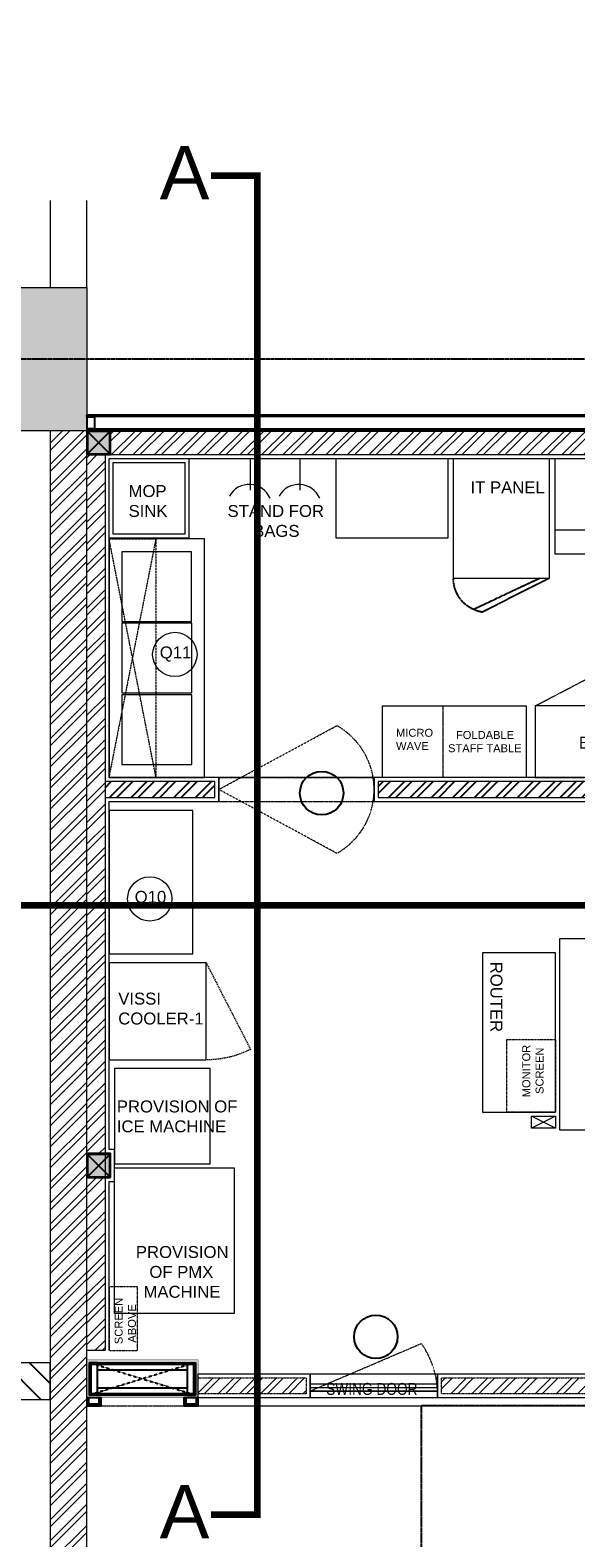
# Model space of a CAD drawing. Header units: millimetres. Extents: x -158258 to 126254, y -16359 to 60195.
# Tile 162 of 173: x -86067 to -82643, y 16488 to 25959. Entities that reach past the tile are written whole.
import ezdxf

# ---------------------------------------------------------------- set-up
doc = ezdxf.new("R2010")
doc.units = ezdxf.units.MM
doc.header["$LTSCALE"] = 0.1
doc.header["$MEASUREMENT"] = 0
for name, pattern in [('( Hidden )', [0.375, 0.25, -0.125]), ('A-FP-01 FURN EQUIP$0$A-FP-01$0$A-SP-SITE PLAN$0$DASHED4', [0.1875, 0.125, -0.0625]), ('CENTER2', [1.125, 0.75, -0.125, 0.125, -0.125]), ('DASHED', [0.75, 0.5, -0.25]), ('DASHED2', [0.375, 0.25, -0.125]), ('DASHEDX2', [1.5, 1, -0.5]), ('HIDDEN', [0.375, 0.25, -0.125])]:
    doc.linetypes.add(name, pattern=pattern)
doc.layers.get('0').update_dxf_attribs({"lineweight": 5})
for name, color, linetype in [('2', 2, 'Continuous'), ('Door', 5, 'Continuous'), ('FURN', 4, 'Continuous'), ('Furni Hatch', 202, 'Continuous'), ('GRID-400', 8, 'CENTER2'), ('PROPOSED M.S WORK', 150, 'Continuous'), ('PROPOSED PARTITION', 150, 'Continuous'), ('SHS150X150X5', 241, 'Continuous'), ('WALL-HATCH', 207, 'Continuous')]:
    doc.layers.add(name, color=color, linetype=linetype)
for name, color, linetype, lineweight in [('8', 8, 'Continuous', 0), ('Ceiling text', 104, 'Continuous', 0), ('COLUMNS', 230, 'Continuous', 5), ('COUNTER', 50, 'Continuous', 5), ('Dominos CV Raman - X base$0$I-TXT-DETAIL', 201, 'Continuous', 5), ('Dominos Jalandhar - Xbase$0$I-FURN', 25, 'Continuous', 5), ('DOORS', 181, 'Continuous', 9), ('Ele', 5, 'Continuous', 0), ('ELECTRICAL', 222, 'Continuous', 5), ('EQUIPMENT', 30, 'Continuous', 5), ('EQUIPMENTS', 30, 'Continuous', 9), ('FIXTURES', 2, 'Continuous', 9), ('Furniture_Finish', 200, 'Continuous', 0), ('HATCH', 9, 'Continuous', 0), ('S2-Civil plan', 5, 'Continuous', 5), ('SANITARY', 35, 'Continuous', 9), ('TEXT', 70, 'Continuous', 5), ('WALL HATCH', 253, 'Continuous', 5), ('WALLS', 1, 'Continuous', 5)]:
    doc.layers.add(name, color=color, linetype=linetype, lineweight=lineweight)
doc.layers.add('A1-GRID', color=7, linetype='CENTER2', lineweight=9, true_color=0x737373)
doc.layers.add('EQUIPMENT KIOSK', color=7, linetype='Continuous', lineweight=5, true_color=0x575757)
doc.layers.add('ZINC HATCH', color=7, linetype='Continuous', true_color=0x827064, transparency=0.8)
doc.styles.add('Dominos CV Raman - X base$0$50', font='arial.ttf', dxfattribs={"height": 75})
doc.styles.add('Dominos Jalandhar - Xbase$0$50', font='arial.ttf', dxfattribs={"height": 75})
doc.styles.get("Standard").update_dxf_attribs({"font": 'ARIALN.TTF'})
pattern_1 = [(225, (54682.03, 1397.58), (66.29126, -66.29126), []), (225, (54637.84, 1397.58), (66.29126, -66.29126), [])]
pattern_2 = [(45, (-929372.91, -593399.03), (-67.351921, 67.351921), []), (45, (-929328.01, -593399.03), (-67.351921, 67.351921), [])]

# ---------------------------------------------------------------- blocks, each defined once
blk = doc.blocks.new('*U159')
for points in [[(0, 0), (9575, 0), (9575, -10), (0, -10)], [(0, -100), (9575, -100), (9575, -90), (0, -90)]]:
    blk.add_lwpolyline(points, close=True)
at = {"color": 8}
for points in [[(0, -15), (50, -15), (50, -85), (0, -85)], [(9525, -15), (9575, -15), (9575, -85), (9525, -85)]]:
    blk.add_lwpolyline(points, close=True, dxfattribs=at)
blk = doc.blocks.new('A$C5D035AAD')
at = {"true_color": 0xeb0000}
h = blk.add_hatch(color=1, dxfattribs=at)
h.dxf.hatch_style = 1
h.paths.add_polyline_path([(-75, -75), (75, -75), (75, 75), (-75, 75)])
at = {"layer": 'SHS150X150X5', "lineweight": -3}
for p, q in [((-70, -70), (70, 70)), ((-70, 70), (70, -70))]:
    blk.add_line(p, q, dxfattribs=at)
for points in [[(-75, -75), (75, -75), (75, 75), (-75, 75)], [(-70, -70), (70, -70), (70, 70), (-70, 70)]]:
    blk.add_lwpolyline(points, close=True, dxfattribs=at)
blk = doc.blocks.new('A$C2d118bc3')
at = {"layer": 'Dominos Jalandhar - Xbase$0$I-FURN', "linetype": 'DASHED2', "ltscale": 12}
blk.add_line((-12.19, 0), (9.21, -10.96), dxfattribs=at)
at = {"layer": 'Dominos Jalandhar - Xbase$0$I-FURN'}
blk.add_lwpolyline([(11.81, 0), (-12.19, 0), (-12.19, 24), (11.81, 24)], close=True, dxfattribs=at)
at = {"layer": 'Dominos Jalandhar - Xbase$0$I-FURN', "linetype": 'DASHED2', "ltscale": 12}
blk.add_arc((-12.62, 0), 24.43, 333.3464, 359.9994, dxfattribs=at)
blk = doc.blocks.new('A$C036B6E15')
at = {"layer": 'SANITARY', "color": 8}
for points in [[(60, 24), (0, 24), (0, 0), (60, 0)], [(3.25, 3.24), (20.75, 3.24), (20.75, 20.74), (3.25, 20.74)], [(21.25, 3.25), (38.75, 3.25), (38.75, 20.75), (21.25, 20.75)], [(39.25, 3.25), (56.75, 3.25), (56.75, 20.75), (39.25, 20.75)]]:
    blk.add_lwpolyline(points, close=True, dxfattribs=at)
blk = doc.blocks.new('A$C280d5e04')
at = {"layer": 'FIXTURES', "color": 8}
blk.add_lwpolyline([(30.1, 24), (0, 24), (0, 0), (30.1, 0)], close=True, dxfattribs=at)
at = {"layer": 'FURN', "color": 8, "linetype": 'HIDDEN'}
for p, q in [((30.1, 2.31), (37.91, 18.97)), ((30.1, 0), (38.58, 16.77))]:
    blk.add_line(p, q, dxfattribs=at)
blk.add_arc((30.1, 15.41), 8.59, 9.0691, 89.97, dxfattribs=at)
blk = doc.blocks.new('A$C6342a46d')
at = {"layer": 'Dominos Jalandhar - Xbase$0$I-FURN', "color": 8, "linetype": 'DASHED2', "ltscale": 12}
for p, q in [((642.6, 620.5), (1175, 342.1)), ((1839.2, 620.5), (1306.8, 342.1))]:
    blk.add_line(p, q, dxfattribs=at)
for centre, start, end in [((620.5, 620.5), 333.34644, 359.99943), ((1861.4, 620.5), 180.00057, 206.65356)]:
    blk.add_arc(centre, 620.5, start, end, dxfattribs=at)
at = {"layer": 'ELECTRICAL', "color": 8}
blk.add_lwpolyline([(640.9, 1071.4), (1840.9, 1071.4), (1840.9, 621.4), (640.9, 621.4)], close=True, dxfattribs=at)
blk = doc.blocks.new('A$Cde0e9a8b')
at = {"layer": 'EQUIPMENTS'}
for points in [[(0, 459.9), (197.5, 459.9)], [(0, 148.3), (197.5, 148.3)]]:
    blk.add_lwpolyline(points, dxfattribs=at)
for centre in [(304.6, 453.9), (304.6, 142.3)]:
    blk.add_arc(centre, 142.3, 113.12622, 240.84593, dxfattribs=at)
blk = doc.blocks.new('MS-C1')
at = {"layer": 'PROPOSED M.S WORK', "lineweight": 5, "true_color": 0x545454}
h = blk.add_hatch(dxfattribs=at)
h.set_pattern_fill('ANSI33', color=251, scale=0.5)
h.set_pattern_definition([(45, (-374, 15), (-2.24506, 2.24506), []), (45, (-371.755, 15), (-2.24506, 2.24506), [1.5875, -0.79375])])
edge = h.paths.add_edge_path()
edge.add_line((-324, 65), (-374, 65))
edge.add_line((-374, 65), (-374, 15))
edge.add_line((-374, 15), (-370.4, 16.8))
edge.add_arc((-371.5, 19), 2.5, 296.56505, 360)
edge.add_line((-369, 19), (-369, 60))
edge.add_line((-369, 60), (-328, 60))
edge.add_arc((-328, 62.5), 2.5, 270, 333.43495)
edge.add_line((-325.8, 61.4), (-324, 65))
h = blk.add_hatch(dxfattribs=at)
h.set_pattern_fill('ANSI33', color=251, scale=0.5)
h.set_pattern_definition([(45, (-117.4317, -45.219), (-2.245064, 2.245064), []), (45, (-115.1867, -45.219), (-2.245064, 2.245064), [1.5875, -0.79375])])
edge = h.paths.add_edge_path()
edge.add_line((240, 65), (290, 65))
edge.add_line((290, 65), (290, 15))
edge.add_line((290, 15), (286.4, 16.8))
edge.add_arc((287.5, 19), 2.5, 180, 243.43495, ccw=False)
edge.add_line((285, 19), (285, 60))
edge.add_line((285, 60), (244, 60))
edge.add_arc((244, 62.5), 2.5, 206.56505, 270, ccw=False)
edge.add_line((241.8, 61.4), (240, 65))
h = blk.add_hatch(dxfattribs=at)
h.set_pattern_fill('ANSI33', color=251, scale=0.5)
h.set_pattern_definition([(45, (-201.4317, 31.781), (-2.245064, 2.245064), []), (45, (-199.1867, 31.781), (-2.245064, 2.245064), [1.5875, -0.79375])])
edge = h.paths.add_edge_path()
edge.add_line((-324, -138), (-374, -138))
edge.add_line((-374, -138), (-374, -88))
edge.add_line((-374, -88), (-370.4, -89.8))
edge.add_arc((-371.5, -92), 2.5, 0, 63.43495, ccw=False)
edge.add_line((-369, -92), (-369, -133))
edge.add_line((-369, -133), (-328, -133))
edge.add_arc((-328, -135.5), 2.5, 26.56505, 90, ccw=False)
edge.add_line((-325.8, -134.4), (-324, -138))
h = blk.add_hatch(dxfattribs=at)
h.set_pattern_fill('ANSI33', color=251, scale=0.5)
h.set_pattern_definition([(45, (-117.4317, 31.781), (-2.245064, 2.245064), []), (45, (-115.1867, 31.781), (-2.245064, 2.245064), [1.5875, -0.79375])])
edge = h.paths.add_edge_path()
edge.add_line((240, -138), (290, -138))
edge.add_line((290, -138), (290, -88))
edge.add_line((290, -88), (286.4, -89.8))
edge.add_arc((287.5, -92), 2.5, 116.56505, 180)
edge.add_line((285, -92), (285, -133))
edge.add_line((285, -133), (244, -133))
edge.add_arc((244, -135.5), 2.5, 90, 153.43495)
edge.add_line((241.8, -134.4), (240, -138))
at = {"layer": 'PROPOSED M.S WORK', "linetype": 'DASHED', "ltscale": 0.02}
for p, q in [((-374, 65), (290, -138)), ((290, 65), (-374, -138))]:
    blk.add_line(p, q, dxfattribs=at)
at = {"layer": 'PROPOSED M.S WORK'}
for p, q in [((-369, -128), (-369, 55)), ((-364, -128), (-364, 55)), ((-324, -128), (-324, 55)), ((240, -128), (240, 55)), ((280, -128), (280, 55)), ((285, -128), (285, 55))]:
    blk.add_line(p, q, dxfattribs=at)
for points in [[(-324, 65), (-374, 65), (-374, 15), (-370.4, 16.8, 0.284079), (-369, 19), (-369, 60), (-328, 60, 0.284079), (-325.8, 61.4), (-324, 65)], [(240, 65), (290, 65), (290, 15), (286.4, 16.8, -0.284079), (285, 19), (285, 60), (244, 60, -0.284079), (241.8, 61.4), (240, 65)], [(-324, -138), (-374, -138), (-374, -88), (-370.4, -89.8, -0.284079), (-369, -92), (-369, -133), (-328, -133, -0.284079), (-325.8, -134.4), (-324, -138)], [(240, -138), (290, -138), (290, -88), (286.4, -89.8, 0.284079), (285, -92), (285, -133), (244, -133, 0.284079), (241.8, -134.4), (240, -138)]]:
    blk.add_lwpolyline(points, format="xyb", dxfattribs=at)
blk.add_lwpolyline([(-374, 65), (290, 65), (290, -138), (-374, -138)], close=True, dxfattribs=at)
for points in [[(-369, 60), (285, 60)], [(-369, 55), (285, 55)], [(-324, 20), (240, 20)], [(-324, -93), (240, -93)], [(-369, -128), (285, -128)], [(-369, -133), (285, -133)]]:
    blk.add_lwpolyline(points, dxfattribs=at)

msp = doc.modelspace()

# ---------------------------------------------------------------- hatches: boundary and pattern name
at = {"layer": '8'}
h = msp.add_hatch(dxfattribs=at)
h.set_pattern_fill('ANSI33', color=256, scale=1.2, angle=450, style=0)
h.set_pattern_definition([(135, (-339685.12, 240701.408), (-5.38815367, -5.38815367), []), (135, (-339685.12, 240706.796), (-5.38815367, -5.38815367), [3.81, -1.905])])
h.paths.add_polyline_path([(-85012.6, 17606.3), (-85712.6, 17606.3), (-85712.6, 17367.3), (-85012.6, 17367.3)])
h.paths.add_polyline_path([(-85030.6, 17588.3), (-85030.6, 17385.3), (-85694.6, 17385.3), (-85694.6, 17588.3)], flags=16)
h = msp.add_hatch(dxfattribs=at)
h.set_pattern_fill('ANSI33', color=256, scale=1.2, angle=450, style=0)
h.set_pattern_definition([(135, (-337712.471, 239996.172), (-5.38815367, -5.38815367), []), (135, (-337712.471, 240001.56), (-5.38815367, -5.38815367), [3.81, -1.905])])
h.paths.add_polyline_path([(-85700.6, 17329.3), (-85700.6, 17367.3), (-85712.6, 17367.3), (-85712.6, 17317.3), (-85622.6, 17317.3), (-85622.6, 17367.3), (-85634.6, 17367.3), (-85634.6, 17329.3)])
h = msp.add_hatch(dxfattribs=at)
h.set_pattern_fill('ANSI33', color=256, scale=1.2, angle=450, style=0)
h.set_pattern_definition([(135, (-337102.471, 239996.172), (-5.38815367, -5.38815367), []), (135, (-337102.471, 240001.56), (-5.38815367, -5.38815367), [3.81, -1.905])])
h.paths.add_polyline_path([(-85090.6, 17329.3), (-85090.6, 17367.3), (-85102.6, 17367.3), (-85102.6, 17317.3), (-85012.6, 17317.3), (-85012.6, 17367.3), (-85024.6, 17367.3), (-85024.6, 17329.3)])
at = {"layer": 'HATCH', "ltscale": 1.2}
h = msp.add_hatch(dxfattribs=at)
h.set_pattern_fill('AR-CONC', color=256, scale=30, angle=360)
h.set_pattern_definition([(50, (54682.03, 1397.58), (215.17805, -18.82564), [22.5, -247.5]), (355, (54682.03, 1397.58), (-41.6254, 225.65764), [18, -198]), (100.45144, (54699.96, 1396.01), (173.55265, 206.832), [19.12206, -210.34263]), (46.1842, (54682.03, 1457.58), (320.1724, -49.6558), [33.75, -371.25]), (96.63564, (54708.7, 1453.44), (280.3986, 292.2356), [28.6831, -315.5141]), (351.18416, (54682.03, 1457.58), (280.3986, 292.2356), [27, -297]), (21, (54712.03, 1442.58), (179.07212, -120.78567), [22.5, -247.5]), (326, (54712.03, 1442.58), (72.9946, 217.545), [18, -198]), (71.45144, (54726.95, 1432.52), (252.0667, 96.75935), [19.12206, -210.34263]), (37.5, (54682.03, 1397.58), (3.647957, 99.868156), [0, -195.6, 0, -201, 0, -198.75]), (7.5, (54682.03, 1397.58), (78.92086, 118.32351), [0, -114.6, 0, -191.1, 0, -75.75]), (327.5, (54615.13, 1397.58), (160.14673, -6.76646), [0, -75, 0, -234, 0, -310.5]), (317.5, (54585.13, 1397.58), (174.95585, 30.0315), [0, -97.5, 0, -155.4, 0, -220.5])])
h.paths.add_polyline_path([(-74112.6, 23442.3), (-74112.6, 24342.3), (-73212.6, 24342.3), (-73212.6, 23442.3)])
h.paths.add_polyline_path([(-86612.6, 23442.3), (-86612.6, 24342.3), (-85712.6, 24342.3), (-85712.6, 23442.3)])
at = {"layer": 'S2-Civil plan', "ltscale": 100}
h = msp.add_hatch(dxfattribs=at)
h.set_pattern_fill('ANSI32', color=8, scale=250, angle=540, style=0)
h.set_pattern_definition(pattern_1)
h.paths.add_polyline_path([(-83485.4, 17492.3), (-79129.6, 17492.3), (-79129.6, 17392.3), (-83485.4, 17392.3)])
h.paths.add_polyline_path([(-85012.6, 17492.3), (-84335.8, 17492.3), (-84335.8, 17392.3), (-85012.6, 17392.3)])
at = {"layer": 'WALL HATCH', "ltscale": 100}
h = msp.add_hatch(dxfattribs=at)
h.set_pattern_fill('ANSI32', color=8, scale=250, angle=540, style=0)
h.set_pattern_definition(pattern_1)
h.paths.add_polyline_path([(-85942.6, 11842.3), (-85712.6, 11842.3), (-85712.6, 23442.3), (-85942.6, 23442.3)])
at = {"layer": 'WALL-HATCH'}
h = msp.add_hatch(dxfattribs=at)
h.set_pattern_fill('ANSI31', color=256, scale=35, angle=450)
h.set_pattern_definition([(135, (-31162.57, -413707.73), (-78.57724, -78.57724), [])])
h.paths.add_polyline_path([(-86961.9, 17587.3), (-86961.9, 17357.3), (-85942.6, 17357.3), (-85942.6, 17587.3)])
at = {"layer": 'ZINC HATCH', "lineweight": 0, "ltscale": 0.2, "transparency": 33554687}
h = msp.add_hatch(dxfattribs=at)
h.set_pattern_fill('ANSI32', color=256, scale=10, angle=360)
h.set_pattern_definition([(45, (-847678.87, -589577.89), (-67.351921, 67.351921), []), (45, (-847633.96, -589577.89), (-67.351921, 67.351921), [])])
h.paths.add_polyline_path([(-76137.6, 23442.3), (-76252.6, 23442.3), (-76252.6, 17317.3), (-76137.6, 17317.3)])
h.paths.add_polyline_path([(-85597.6, 23292.3), (-85712.6, 23292.3), (-85712.6, 18901.7), (-85597.6, 18901.7)])
h.paths.add_polyline_path([(-85597.6, 18751.7), (-85712.6, 18751.7), (-85712.6, 17692.3), (-85708.6, 17665.3), (-85597.6, 17665.3)])
h.paths.add_polyline_path([(-78804.6, 23442.3), (-85562.6, 23442.3), (-85562.6, 23292.3), (-78804.6, 23292.3)])
at = {"layer": 'ZINC HATCH', "transparency": 33554687}
h = msp.add_hatch(dxfattribs=at)
h.set_pattern_fill('ANSI32', color=256, scale=10, angle=360)
h.set_pattern_definition(pattern_2)
h.paths.add_polyline_path([(-84908.8, 21238.9), (-85597.6, 21238.9), (-85597.6, 21138.9), (-84908.8, 21138.9)])
h = msp.add_hatch(dxfattribs=at)
h.set_pattern_fill('ANSI32', color=256, scale=10, angle=360)
h.set_pattern_definition(pattern_2)
h.paths.add_polyline_path([(-81698.3, 21238.9), (-83883.8, 21238.9), (-83883.8, 21138.9), (-81698.3, 21138.9)])

# ---------------------------------------------------------------- linework, layer by layer
at = {"color": 244, "lineweight": 50, "ltscale": 25, "true_color": 0x991b1e, "const_width": 3}
msp.add_lwpolyline([(-85712.6, 17606.3), (-85012.6, 17606.3), (-85012.6, 17367.3), (-85012.6, 17317.3), (-85102.6, 17317.3), (-85102.6, 17367.3), (-85622.6, 17367.3), (-85622.6, 17317.3), (-85712.6, 17317.3)], close=True, dxfattribs=at)
at = {"layer": '2'}
for points in [[(-85694.6, 17588.3), (-85030.6, 17588.3), (-85030.6, 17385.3), (-85694.6, 17385.3)], [(-85712.6, 17317.3), (-85622.6, 17317.3), (-85622.6, 17367.3), (-85712.6, 17367.3)], [(-85700.6, 17329.3), (-85634.6, 17329.3), (-85634.6, 17367.3), (-85700.6, 17367.3)], [(-85102.6, 17317.3), (-85012.6, 17317.3), (-85012.6, 17367.3), (-85102.6, 17367.3)], [(-85090.6, 17329.3), (-85024.6, 17329.3), (-85024.6, 17367.3), (-85090.6, 17367.3)]]:
    msp.add_lwpolyline(points, close=True, dxfattribs=at)
at = {"layer": 'A1-GRID'}
msp.add_lwpolyline([(-85622.6, 17317.3), (-85102.6, 17317.3)], dxfattribs=at)
at = {"layer": 'COLUMNS'}
msp.add_lwpolyline([(-86612.6, 23442.3), (-86612.6, 24342.3), (-85712.6, 24342.3), (-85712.6, 23442.3)], close=True, dxfattribs=at)
at = {"layer": 'COUNTER'}
for points in [[(-84310.8, 17517.3), (-83510.4, 17517.3), (-83510.4, 17367.3), (-84310.8, 17367.3)], [(-84310.8, 17431.5), (-83510.4, 17431.5), (-83510.4, 17453.1), (-84310.8, 17453.1)], [(-84310.8, 17408.7), (-83510.4, 17408.7), (-83510.4, 17409.9), (-84310.8, 17409.9)]]:
    msp.add_lwpolyline(points, close=True, dxfattribs=at)
at = {"layer": 'Dominos CV Raman - X base$0$I-TXT-DETAIL', "lineweight": 0, "ltscale": 100}
for centre in [(-85159.4, 22037), (-85316.9, 20501.5)]:
    msp.add_circle(centre, 139.3, dxfattribs=at)
at = {"layer": 'Door', "color": 1}
for centre in [(-84238.1, 21166.1), (-83897.6, 17751.1)]:
    msp.add_circle(centre, 136.5, dxfattribs=at)
at = {"layer": 'DOORS', "linetype": 'A-FP-01 FURN EQUIP$0$A-FP-01$0$A-SP-SITE PLAN$0$DASHED4'}
msp.add_line((-84883.8, 21263.9), (-83908.8, 21263.9), dxfattribs=at)
msp.add_lwpolyline([(-84142.6, 21589.8, -0.58315), (-84142.6, 20787.9), (-84883.8, 21188.9)], format="xyb", close=True, dxfattribs=at)
msp.add_lwpolyline([(-83908.8, 21263.9), (-84883.8, 21263.9), (-84883.8, 21113.9), (-83908.8, 21113.9)], close=True, dxfattribs=at)
msp.add_lwpolyline([(-84310.8, 17409.9), (-83612.6, 17708.9, -0.145296), (-83510.4, 17408.7, -0.27213)], format="xyb", dxfattribs=at)
at = {"layer": 'Ele', "color": 1, "linetype": 'DASHED', "ltscale": 100, "true_color": 0xf50000, "const_width": 41.9}
for points in [[(-84932.2, 25044.5), (-84642.4, 25044.5), (-84642.4, 16633.6), (-84932.2, 16633.6)], [(-72282.7, 20751), (-72282.7, 20461.2), (-86869.3, 20461.2), (-86869.3, 20751)]]:
    msp.add_lwpolyline(points, dxfattribs=at)
at = {"layer": 'EQUIPMENT', "linetype": 'DASHED2', "ltscale": 50, "transparency": 33554687}
for p, q in [((-85278.5, 22763.9), (-85572.6, 21269.5)), ((-85278.5, 21269.5), (-85572.6, 22763.9))]:
    msp.add_line(p, q, dxfattribs=at)
at = {"layer": 'EQUIPMENT', "transparency": 33554687}
msp.add_line((-81722, 22817.6), (-82772, 22817.6), dxfattribs=at)
at = {"layer": 'EQUIPMENT', "color": 8, "transparency": 33554687}
for points in [[(-85072.6, 23267.3), (-85072.6, 22767.3), (-85572.6, 22767.3), (-85572.6, 23267.3)], [(-85097.6, 23242.3), (-85097.6, 22792.3), (-85547.6, 22792.3), (-85547.6, 23242.3)], [(-83446.6, 23267.3), (-83446.6, 22767.2), (-84146.8, 22767.2), (-84146.8, 23267.3)], [(-81722, 22667.6), (-82772, 22667.6), (-82772, 23267.3), (-81722, 23267.3)], [(-82955.1, 21263.9), (-83855.7, 21263.9), (-83855.7, 21713.9), (-82955.1, 21713.9)], [(-85572.6, 20155.9), (-85047.5, 20155.9), (-85047.5, 21056.1), (-85572.6, 21056.1)], [(-85537.6, 18836.8), (-84937.4, 18836.8), (-84937.4, 19437), (-85537.6, 19437)], [(-82770.6, 19137.2), (-82770.6, 19062.2), (-82920.6, 19062.2), (-82920.6, 19137.2)], [(-85537.6, 18812.3), (-84787.6, 18812.3), (-84787.6, 17897.6), (-85537.6, 17897.6)]]:
    msp.add_lwpolyline(points, close=True, dxfattribs=at)
at = {"layer": 'EQUIPMENT', "color": 8, "linetype": 'DASHED2', "ltscale": 50, "transparency": 33554687}
msp.add_lwpolyline([(-85278.5, 22763.9), (-85278.5, 21263.9), (-85572.6, 21263.9), (-85572.6, 22763.9)], close=True, dxfattribs=at)
at = {"layer": 'EQUIPMENT', "color": 8, "linetype": 'DASHEDX2', "ltscale": 0.25, "transparency": 33554687}
msp.add_lwpolyline([(-83476.8, 21263.9), (-83855.7, 21263.9), (-83855.7, 21713.9), (-83476.8, 21713.9)], close=True, dxfattribs=at)
at = {"layer": 'EQUIPMENT', "color": 8, "transparency": 33554687}
for points in [[(-80945.9, 20250.9), (-82745.6, 20250.9), (-82745.6, 19050.7), (-80945.9, 19050.7), (-80945.9, 20250.9)], [(-82770.6, 19162.2), (-82770.6, 20162.7), (-83227.8, 20162.7), (-83227.8, 19162.2), (-82770.6, 19162.2)], [(-82770.6, 19062.2), (-82920.6, 19137.2)], [(-82770.6, 19137.2), (-82920.6, 19062.2)]]:
    msp.add_lwpolyline(points, dxfattribs=at)
at = {"layer": 'EQUIPMENT KIOSK', "linetype": '( Hidden )', "ltscale": 5}
for points in [[(-83075.4, 19162.2), (-83075.4, 19619.4), (-82770.6, 19619.4), (-82770.6, 19162.2)], [(-85393.1, 17665.3), (-85393.1, 18065.3), (-85572.6, 18065.3), (-85572.6, 17665.3)]]:
    msp.add_lwpolyline(points, close=True, dxfattribs=at)
at = {"layer": 'Furni Hatch', "color": 8, "linetype": 'A-FP-01 FURN EQUIP$0$A-FP-01$0$A-SP-SITE PLAN$0$DASHED4'}
msp.add_lwpolyline([(-83612.6, 14844.1), (-78804.6, 14844.1), (-78804.6, 17317.3), (-83612.6, 17317.3)], close=True, dxfattribs=at)
at = {"layer": 'Furniture_Finish', "lineweight": 0, "ltscale": 100}
msp.add_line((-85012.6, 17317.3), (-79129.6, 17317.3), dxfattribs=at)
at = {"layer": 'GRID-400', "ltscale": 0.5}
msp.add_line((-71214.9, 23892.3), (-86961.9, 23892.3), dxfattribs=at)
at = {"layer": 'S2-Civil plan', "color": 7, "lineweight": 0}
for points in [[(-85942.6, 24888.5), (-85942.6, 24342.3), (-85712.6, 24342.3), (-85712.6, 24888.5)], [(-86961.9, 17357.3), (-85942.6, 17357.3), (-85942.6, 17587.3), (-86961.9, 17587.3)]]:
    msp.add_lwpolyline(points, dxfattribs=at)
msp.add_lwpolyline([(-85942.6, 23442.3), (-85942.6, 11842.3), (-85712.6, 11842.3), (-85712.6, 23442.3)], close=True, dxfattribs=at)
at = {"layer": 'S2-Civil plan', "color": 5, "true_color": 0x0000fa}
for points in [[(-85562.6, 23442.3), (-85562.6, 23292.3), (-78804.6, 23292.3), (-78804.6, 23442.3)], [(-85597.6, 17665.3), (-85712.6, 17665.3), (-85712.6, 23292.3), (-85597.6, 23292.3)], [(-83883.8, 21138.9), (-81698.3, 21138.9), (-81698.3, 21238.9), (-83883.8, 21238.9)]]:
    msp.add_lwpolyline(points, close=True, dxfattribs=at)
msp.add_lwpolyline([(-85597.6, 21138.9), (-84908.8, 21138.9), (-84908.8, 21238.9), (-85597.6, 21238.9)], dxfattribs=at)
at = {"layer": 'S2-Civil plan', "color": 3, "linetype": 'DASHED2', "lineweight": 0, "ltscale": 5, "true_color": 0x00e600}
for points in [[(-85012.6, 17492.3), (-84335.8, 17492.3), (-84335.8, 17392.3), (-85012.6, 17392.3)], [(-83485.4, 17492.3), (-79129.6, 17492.3), (-79129.6, 17392.3), (-83485.4, 17392.3)]]:
    msp.add_lwpolyline(points, close=True, dxfattribs=at)
at = {"layer": 'WALLS', "color": 8, "ltscale": 1.2}
for points in [[(-85572.6, 17665.3), (-85572.6, 18726.7), (-85537.6, 18726.7), (-85537.6, 18926.7), (-85572.6, 18926.7), (-85572.6, 21113.9), (-84883.8, 21113.9), (-84883.8, 21263.9), (-85572.6, 21263.9), (-85572.6, 23267.3), (-76277.6, 23267.3)], [(-83908.8, 21113.9), (-81698.3, 21113.9), (-81698.3, 21263.9), (-83908.8, 21263.9), (-83908.8, 21113.9)]]:
    msp.add_lwpolyline(points, dxfattribs=at)
for points in [[(-85012.6, 17517.3), (-84310.8, 17517.3), (-84310.8, 17367.3), (-85012.6, 17367.3)], [(-83510.4, 17517.3), (-79129.6, 17517.3), (-79129.6, 17367.3), (-83510.4, 17367.3)]]:
    msp.add_lwpolyline(points, close=True, dxfattribs=at)

# ---------------------------------------------------------------- block references
msp.add_blockref('MS-C1', (-85320.6, 17523.3))
at = {"layer": 'EQUIPMENT', "ltscale": 1.2, "transparency": 33554687, "rotation": 269.9999999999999}
msp.add_blockref('A$Cde0e9a8b', (-84835.1, 23267.3), dxfattribs=at)
at = {"layer": 'EQUIPMENT', "transparency": 33554687}
for name, p, xscale, yscale, zscale, rotation in [('A$C280d5e04', (-82811, 23267.3), -25, 25, 25, 90), ('A$C036B6E15', (-85572.6, 22763.9), 25, 25, 25, 269.9999999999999), ('A$C2d118bc3', (-84963, 19790.5), -25.39999999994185, 25.39999999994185, 25.39999999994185, 90)]:
    msp.add_blockref(name, p, dxfattribs=dict(at, xscale=xscale, yscale=yscale, zscale=zscale, rotation=rotation))
at = {"layer": 'EQUIPMENT', "ltscale": 1.2, "transparency": 33554687, "xscale": -1, "rotation": 180}
msp.add_blockref('A$C6342a46d', (-83539.2, 22335.2), dxfattribs=at)
at = {"layer": 'PROPOSED PARTITION', "xscale": -1, "rotation": 180}
msp.add_blockref('*U159', (-85712.6, 23442.3), dxfattribs=at)
at = {"layer": 'SHS150X150X5', "lineweight": -3, "rotation": 90}
for p in [(-85637.6, 23367.3), (-85637.6, 18826.7)]:
    msp.add_blockref('A$C5D035AAD', p, dxfattribs=at)

# ---------------------------------------------------------------- texts
at = {"layer": 'Ceiling text', "lineweight": 0, "ltscale": 100, "char_height": 100, "width": 1741.845, "attachment_point": 7, "rotation": 0.00691, "style": 'Dominos CV Raman - X base$0$50'}
for insert in [(-136786.3, 19396.3), (-137548.3, 16696.3)]:
    msp.add_mtext('\\pi668.69193;{\\fCalibri Light|b0|i0|c0|p34;\\C106;WF-01\\P\\pi221.76886;COAL MINE 8301 ON \\P\\pi629.38424;CEILING}', dxfattribs=dict(at, insert=insert))
at = {"layer": 'Dominos CV Raman - X base$0$I-TXT-DETAIL', "lineweight": 0, "ltscale": 100, "attachment_point": 7, "rotation": 90, "style": 'Dominos Jalandhar - Xbase$0$50'}
for s, insert, char_height, width in [('\\pi182.95668; {\\H0.66667x;SCREEN\\P\\pi221.72726;ABOVE}', (-85403.1, 17492.7, 8756.2), 75, 680.393), ('\\pi72.05561;MONITOR \\P\\pi92.80936;SCREEN', (-82844.9, 19183.5, 7720.3), 50, 467.849)]:
    msp.add_mtext(s, dxfattribs=dict(at, insert=insert, char_height=char_height, width=width))
at = {"layer": 'Dominos CV Raman - X base$0$I-TXT-DETAIL', "lineweight": 0, "ltscale": 100, "attachment_point": 7, "style": 'Dominos Jalandhar - Xbase$0$50'}
for s, insert, char_height, width in [('\\pi85.34456;IT PANEL', (-83389.1, 23049.1, -8750), 75, 622.991), ('MOP SINK', (-85449.9, 22899.9), 75, 467.849), ('\\pi11.82819;STAND FOR \\P\\pi172.49497;BAGS', (-84840.5, 22774.6), 75, 622.991), ('Q11', (-85254.2, 21991.7), 75, 577.721), ('\\pi312.86461;FOLDABLE  \\P\\pi263.0863;STAFF TABLE', (-83708, 21422.4), 50, 981.152), ('\\pi143.1511;Electrical panel', (-82767.3, 21422.8), 75, 981.152), ('MICRO\\PWAVE\\P', (-83771.4, 21436.8), 50, 981.152), ('Q10', (-85411.6, 20456.2), 75, 577.721), ('VISSI \\PCOOLER-1', (-85514.6, 19711.7), 75, 1722.338), ('PROVISION OF \\PICE MACHINE', (-85523.7, 19034.3), 75, 1722.338), ('\\pi578.40964;PROVISION \\P\\pi663.2067;OF PMX\\P\\pi626.29504;MACHINE', (-85982.7, 17995), 75, 1722.338)]:
    msp.add_mtext(s, dxfattribs=dict(at, insert=insert, char_height=char_height, width=width))
at = {"layer": 'Dominos CV Raman - X base$0$I-TXT-DETAIL', "lineweight": 0, "ltscale": 100, "insert": (-83179.7, 20124.5), "char_height": 75, "attachment_point": 7, "rotation": 270, "style": 'Dominos Jalandhar - Xbase$0$50'}
msp.add_mtext_dynamic_manual_height_columns('\\pi17.51946;ROUTER', width=467.849, gutter_width=381, heights=[0], dxfattribs=at)
at = {"layer": 'Ele', "color": 1, "linetype": 'DASHED', "ltscale": 100, "true_color": 0xf50000, "char_height": 335.195, "attachment_point": 3}
for insert in [(-84942.6, 25230.6), (-84942.6, 16819.6)]:
    msp.add_mtext_dynamic_manual_height_columns('{\\fArial|b0|i0|c0|p34;A}', width=715.71, gutter_width=41.9, heights=[0], dxfattribs=dict(at, insert=insert))
at = {"layer": 'TEXT', "color": 8, "insert": (-84299.7, 17461), "char_height": 75, "width": 747.902, "attachment_point": 1}
msp.add_mtext('\\pi90.09192;SWING DOOR', dxfattribs=at)

doc.saveas('drawing.dxf')
